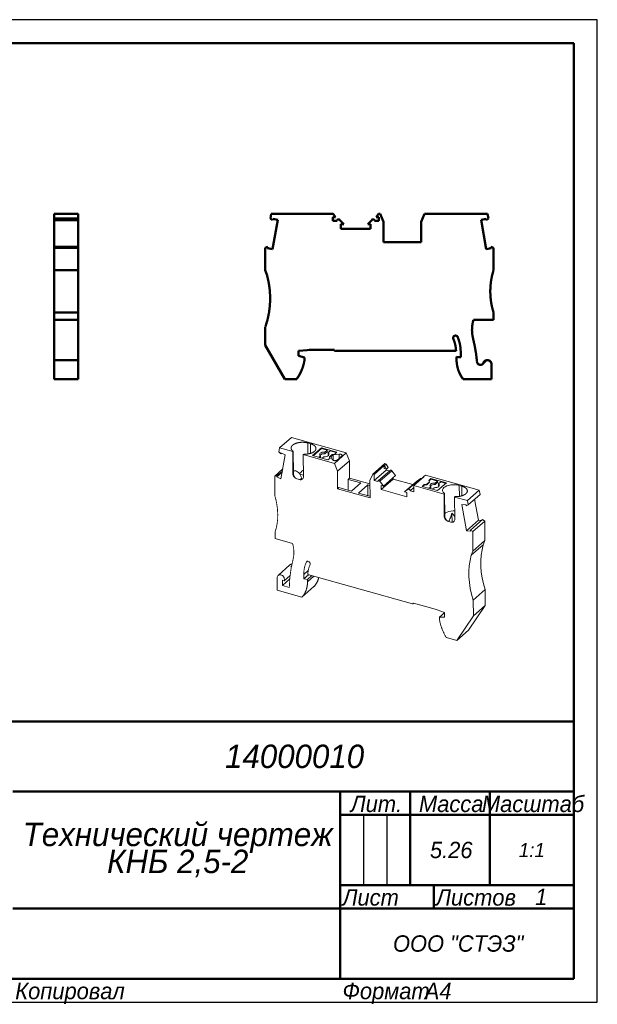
# Model space of a CAD drawing. Header units: millimetres. Extents: x 0 to 297, y 0 to 210.
# Tile 2 of 2: x 173 to 297, y 0 to 210. Entities that reach past the tile are written whole.
import ezdxf

# ---------------------------------------------------------------- set-up
doc = ezdxf.new("R2010")
doc.units = ezdxf.units.MM

# ---------------------------------------------------------------- blocks, each defined once
blk = doc.blocks.new('_FR1Страница_1')
at = {"color": 7, "lineweight": 25, "flags": 128}
for points in [[(297, 210), (0, 210)], [(297, 0), (297, 210)], [(247, 40), (247, 25)], [(252, 40), (252, 25)], [(242, 20), (292, 20)], [(0, 0), (297, 0)]]:
    blk.add_lwpolyline(points, dxfattribs=at)
at = {"color": 7, "lineweight": 50, "flags": 128}
for points in [[(20, 205), (292, 205)], [(292, 205), (292, 5)], [(107, 60), (292, 60)], [(172, 45), (292, 45)], [(242, 45), (242, 5)], [(257, 45), (257, 25)], [(274, 45), (274, 25)], [(242, 40), (292, 40)], [(242, 25), (292, 25)], [(262, 25), (262, 20)], [(172, 20), (292, 20)], [(292, 5), (20, 5)]]:
    blk.add_lwpolyline(points, dxfattribs=at)
at = {"color": 7}
for s, insert, char_height, width, attachment_point in [('\\pl0.5;{\\fT-FLEX Type A|b0|i1;\\l14000010 \\P}', (232, 52.5), 5, 122.5, 5), ('\\pl0.5;{\\fT-FLEX Type A|b0|i1;\\lМасштаб\\P}', (283, 44.125), 3.5, 19.75, 2), ('\\pl0.5;{\\fT-FLEX Type A|b0|i1;\\lЛит.\\P}', (249.5, 44.125), 3.5, 16.75, 2), ('\\pl0.5;{\\fT-FLEX Type A|b0|i1;\\lМасса\\P}', (265.5, 44.125), 3.5, 18.75, 2), ('\\pl0.5;{\\fT-FLEX Type A|b0|i1;\\l5.26\\P}', (265.5, 32.5), 3.5, 18.75, 5), ('{\\fT-FLEX Type A|b0|i1;\\l1:1\\P}', (283, 32.5), 3, 19.5, 5), ('\\pl0.5;{\\fT-FLEX Type A|b0|i1;\\l\\P}', (244.5, 32.5), 3.5, 6.75, 5), ('\\pl0.5;{\\fT-FLEX Type A|b0|i1;\\l\\P}', (249.5, 32.5), 3.5, 6.75, 5), ('\\pl0.5;{\\fT-FLEX Type A|b0|i1;\\l\\P}', (254.5, 32.5), 3.5, 6.75, 5), ('\\pl0.5;{\\fT-FLEX Type A|b0|i1;\\l\\H0.857143x;\\P}', (283, 32.5), 3.5, 19.75, 5), ('\\pl0.5;{\\fT-FLEX Type A|b0|i1;\\lЛист\\P}', (242, 24.125), 3.5, 11.75, 1), ('\\pl0.5;{\\fT-FLEX Type A|b0|i1;\\l\\H0.857143x;\\P}', (257, 24.125), 3.5, 11.75, 2), ('\\pl0.5;{\\fT-FLEX Type A|b0|i1;\\lЛистов\\P}', (262, 24.125), 3.5, 17.75, 1), ('{\\fT-FLEX Type A|b0|i1;\\l1\\P}', (285, 22.5), 3.5, 15.75, 5), ('\\pl0.5;{\\fT-FLEX Type A|b0|i1;\\l\\H0.857143x;\\P}', (285, 24.125), 3.5, 15.75, 2), ('{\\fT-FLEX Type A|b0|i1;\\l\\P}', (257, 22.5), 3.5, 11.75, 5), ('{\\fT-FLEX Type A|b0|i1;\\l}', (207, 20), 3, 71.5, 5), ('\\pl0.5;{\\fT-FLEX Type A|b0|i1;\\lООО "СТЭЗ"\\P}', (267, 12.5), 3.5, 51.75, 5), ('\\pl0.6;{\\fT-FLEX Type A|b0|i1;\\l \\P}', (207, 12.5), 3.5, 71.75, 5), ('\\pl0.5;{\\fT-FLEX Type A|b0|i1;\\lКопировал\\P}', (172, 4.125), 3.5, 23.566, 1), ('\\pl0.5;{\\fT-FLEX Type A|b0|i1;\\l\\P}', (193.816, 4.125), 3.5, 40.967, 1), ('\\pl0.5;{\\fT-FLEX Type A|b0|i1;\\lФормат\\P}', (242, 4.125), 3.5, 18.675, 1), ('\\pl0.5;{\\fT-FLEX Type A|b0|i1;\\l\\P}', (258.925, 4.125), 3.5, 9.825, 1), ('{\\fT-FLEX Type A|b0|i1;\\lA4\\P}', (262.962, 4.125), 3.5, 9.825, 2)]:
    blk.add_mtext(s, dxfattribs=dict(at, insert=insert, char_height=char_height, width=width, attachment_point=attachment_point))
at = {"color": 7, "insert": (207, 32.5), "char_height": 5, "width": 72.5, "attachment_point": 5, "line_spacing_factor": 0.692771}
blk.add_mtext('\\pl0.5;{\\fT-FLEX Type A|b0|i1;\\lТехнический чертеж\\PКНБ 2,5-2\\P}', dxfattribs=at)
blk = doc.blocks.new('Страница_1')
at = {"color": 7, "lineweight": 50, "flags": 128}
for points in [[(185.993, 168.524), (180.843, 168.524)], [(180.843, 167.518), (180.843, 168.524)], [(185.993, 167.518), (185.993, 168.524)], [(227.252, 168.524), (227.075, 167.522)], [(227.252, 168.524), (240.509, 168.524)], [(240.509, 168.524), (240.999, 167.824)], [(249.686, 167.824), (250.176, 168.524)], [(250.553, 168.524), (250.176, 168.524)], [(250.553, 168.524), (251.293, 166.774)], [(259.293, 166.774), (260.032, 168.524)], [(273.527, 168.524), (260.032, 168.524)], [(273.705, 167.518), (273.527, 168.524)], [(185.993, 167.518), (180.843, 167.518)], [(180.843, 167.518), (180.843, 167.129)], [(180.843, 167.129), (185.993, 167.129)], [(180.843, 167.129), (180.843, 161.436)], [(185.993, 167.518), (185.993, 167.129)], [(185.993, 167.129), (185.993, 161.436)], [(227.075, 167.522), (227.544, 167.129)], [(227.544, 167.129), (227.591, 167.397)], [(227.547, 160.983), (228.645, 167.211)], [(227.591, 167.397), (228.645, 167.211)], [(240.443, 167.824), (240.443, 167.024)], [(240.999, 167.824), (240.443, 167.824)], [(241.352, 167.024), (240.443, 167.024)], [(242.777, 166.324), (241.864, 167.236)], [(242.168, 166.324), (242.777, 166.324)], [(242.168, 165.274), (242.168, 166.324)], [(247.909, 166.324), (248.821, 167.236)], [(247.909, 166.324), (248.518, 166.324)], [(248.518, 166.324), (248.518, 165.274)], [(250.243, 167.024), (249.333, 167.024)], [(250.243, 167.824), (249.686, 167.824)], [(250.243, 167.824), (250.243, 167.024)], [(251.293, 162.474), (251.293, 166.774)], [(259.293, 166.774), (259.293, 162.474)], [(273.194, 167.397), (272.14, 167.211)], [(272.14, 167.211), (273.239, 160.983)], [(273.241, 167.129), (273.194, 167.397)], [(273.705, 167.518), (273.241, 167.129)], [(248.518, 165.274), (242.168, 165.274)], [(251.293, 162.474), (259.293, 162.474)], [(180.843, 161.436), (180.843, 161.237)], [(185.993, 161.436), (180.843, 161.436)], [(185.993, 161.237), (180.843, 161.237)], [(180.843, 161.237), (180.843, 156.424)], [(185.993, 161.436), (185.993, 161.237)], [(185.993, 161.237), (185.993, 156.424)], [(225.993, 161.237), (226.54, 161.436)], [(225.993, 156.424), (225.993, 161.237)], [(226.54, 161.436), (226.493, 161.168)], [(227.547, 160.983), (226.493, 161.168)], [(273.239, 160.983), (274.293, 161.168)], [(274.245, 161.436), (274.793, 161.237)], [(274.293, 161.168), (274.245, 161.436)], [(274.793, 161.237), (274.793, 156.424)], [(185.993, 156.424), (180.843, 156.424)], [(180.843, 151.924), (180.843, 156.424)], [(185.993, 151.924), (185.993, 156.424)], [(226.38, 155.293), (225.993, 156.424)], [(180.843, 147.424), (180.843, 151.924)], [(185.993, 147.424), (185.993, 151.924)], [(180.843, 147.424), (185.993, 147.424)], [(180.843, 147.424), (180.843, 145.824)], [(185.993, 147.424), (185.993, 145.824)], [(274.793, 147.424), (274.793, 145.824)], [(180.843, 143.698), (180.843, 145.824)], [(185.993, 145.824), (180.843, 145.824)], [(185.993, 143.698), (185.993, 145.824)], [(270.5, 145.824), (274.793, 145.824)], [(180.843, 141.866), (180.843, 143.698)], [(185.993, 141.866), (185.993, 143.698)], [(225.993, 144.31), (225.993, 140.424)], [(180.843, 141.866), (180.843, 137.232)], [(185.993, 141.866), (185.993, 137.234)], [(225.993, 140.424), (230.165, 133.174)], [(233.093, 139.224), (233.148, 139.229)], [(233.093, 138.124), (233.093, 139.224)], [(233.148, 139.229), (234.938, 139.385)], [(234.938, 139.385), (235.379, 139.424)], [(235.379, 139.424), (238.039, 139.424)], [(238.039, 139.424), (240.793, 139.424)], [(240.993, 139.224), (266.787, 139.224)], [(266.754, 139.673), (266.787, 139.224)], [(267.764, 139.612), (267.793, 138.924)], [(267.793, 137.845), (267.793, 138.924)], [(180.843, 136.433), (180.843, 137.224)], [(185.993, 137.224), (180.843, 137.224)], [(185.993, 136.433), (185.993, 137.222)], [(234.393, 137.775), (233.093, 138.124)], [(234.393, 137.324), (234.393, 137.775)], [(266.893, 137.924), (267.293, 137.889)], [(266.893, 137.367), (266.893, 137.924)], [(267.293, 137.889), (267.793, 137.845)], [(271.266, 136.883), (271.263, 136.907)], [(273.304, 137.208), (272.54, 136.444)], [(180.843, 136.324), (180.843, 136.433)], [(180.843, 136.324), (180.843, 133.174)], [(185.993, 136.324), (185.993, 136.433)], [(185.993, 136.324), (185.993, 133.174)], [(274.373, 136.324), (274.373, 133.174)], [(180.843, 133.174), (185.993, 133.174)], [(230.165, 133.174), (232.698, 133.174)], [(268.288, 133.174), (274.373, 133.174)]]:
    blk.add_lwpolyline(points, dxfattribs=at)
at = {"color": 7, "linetype": 'Continuous', "lineweight": 50, "const_width": 0.5}
for points in [[(241.864, 167.236, 0.6681786), (241.352, 167.024, 0.6681786)], [(249.333, 167.024, 0.6681786), (248.821, 167.236, 0.6681786)], [(274.793, 156.424, 0.0763208), (274.102, 151.924, 0.0763208)], [(225.993, 144.31, 0.1519408), (226.38, 155.293, 0.1519408)], [(274.102, 151.924, 0.0763208), (274.793, 147.424, 0.0763208)], [(270.5, 145.824, 0.0719509), (270.193, 143.698, 0.0719509)], [(270.193, 143.698, 0.0617807), (270.42, 141.866, 0.0617807)], [(267.134, 142.164, 0.8171921), (266.174, 141.969, 0.8171921)], [(266.174, 141.969, 0.1005988), (266.214, 141.774, 0.1005988)], [(266.754, 139.673, 0.0746912), (266.214, 141.774, 0.0746912)], [(267.764, 139.612, 0.079661), (267.134, 142.164, 0.079661)], [(271.263, 136.907, 0.0392364), (270.42, 141.866, 0.0392364)], [(240.793, 139.424, 0.4142136), (240.993, 139.224, 0.4142136)], [(232.698, 133.174, 0.1196559), (234.393, 137.324, 0.1196559)], [(266.893, 137.367, 0.1619815), (268.288, 133.174, 0.1619815)], [(271.266, 136.883, 0.6248693), (272.54, 136.444, 0.6248693)], [(273.304, 137.208, 0.3075709), (272.589, 136.492, 0.3075709)], [(274.366, 136.433, 0.4338127), (273.304, 137.208, 0.4338127)], [(274.373, 136.324, 0.0305528), (274.366, 136.433, 0.0305528)]]:
    blk.add_lwpolyline(points, format="xyb", dxfattribs=at)
at = {"color": 7, "lineweight": 18, "flags": 128}
for points in [[(229.041, 118.449), (231.599, 120.7)], [(231.599, 120.7), (243.312, 117.417)], [(228.894, 117.621), (229.041, 118.449)], [(229.041, 118.449), (231.849, 117.663)], [(231.825, 119.052), (231.807, 119.035), (231.789, 119.019), (231.772, 119.002), (231.755, 118.985), (231.738, 118.968), (231.722, 118.951), (231.707, 118.933), (231.692, 118.916), (231.678, 118.898), (231.665, 118.881), (231.652, 118.863), (231.639, 118.845), (231.627, 118.827), (231.616, 118.809), (231.605, 118.791), (231.594, 118.773), (231.585, 118.754), (231.576, 118.736), (231.567, 118.718), (231.559, 118.699), (231.552, 118.681), (231.545, 118.662), (231.539, 118.643), (231.533, 118.625), (231.528, 118.606), (231.523, 118.587), (231.519, 118.569), (231.516, 118.55), (231.513, 118.531), (231.511, 118.512), (231.51, 118.493), (231.509, 118.474), (231.509, 118.456), (231.509, 118.437), (231.51, 118.418), (231.511, 118.399), (231.513, 118.38), (231.516, 118.361), (231.519, 118.343), (231.523, 118.324), (231.527, 118.305), (231.532, 118.287), (231.538, 118.268), (231.544, 118.249), (231.55, 118.231), (231.558, 118.212), (231.566, 118.194), (231.574, 118.176), (231.583, 118.158), (231.593, 118.139), (231.603, 118.121), (231.614, 118.103), (231.625, 118.085), (231.637, 118.068), (231.649, 118.05), (231.662, 118.032), (231.676, 118.015), (231.69, 117.997), (231.705, 117.98), (231.72, 117.963), (231.736, 117.946), (231.752, 117.929), (231.769, 117.912), (231.786, 117.895), (231.804, 117.879), (231.822, 117.863), (231.841, 117.846), (231.861, 117.83), (231.88, 117.815), (231.901, 117.799), (231.922, 117.783), (231.943, 117.768), (231.957, 117.758)], [(235.1, 119.517), (235.067, 119.526), (235.034, 119.534), (235.001, 119.543), (234.967, 119.551), (234.933, 119.559), (234.899, 119.567), (234.865, 119.574), (234.83, 119.582), (234.795, 119.588), (234.76, 119.595), (234.724, 119.601), (234.689, 119.607), (234.653, 119.613), (234.617, 119.619), (234.581, 119.624), (234.545, 119.629), (234.508, 119.633), (234.472, 119.638), (234.435, 119.642), (234.398, 119.646), (234.361, 119.649), (234.324, 119.652), (234.287, 119.655), (234.25, 119.658), (234.212, 119.66), (234.175, 119.662), (234.138, 119.664), (234.1, 119.665), (234.062, 119.667), (234.025, 119.667), (233.987, 119.668), (233.949, 119.668), (233.912, 119.668), (233.874, 119.668), (233.836, 119.667), (233.799, 119.666), (233.761, 119.665), (233.723, 119.663), (233.686, 119.662), (233.648, 119.659), (233.611, 119.657), (233.573, 119.654), (233.536, 119.651), (233.499, 119.648), (233.462, 119.644), (233.425, 119.641), (233.388, 119.636), (233.351, 119.632), (233.315, 119.627), (233.278, 119.622), (233.242, 119.617), (233.206, 119.611), (233.17, 119.606), (233.134, 119.599), (233.099, 119.593), (233.063, 119.586), (233.028, 119.579), (232.993, 119.572), (232.958, 119.564), (232.924, 119.557), (232.89, 119.549), (232.856, 119.54), (232.822, 119.532), (232.788, 119.523), (232.755, 119.514), (232.722, 119.504), (232.69, 119.495), (232.657, 119.485), (232.625, 119.475), (232.594, 119.464), (232.562, 119.454), (232.531, 119.443), (232.5, 119.432), (232.47, 119.42), (232.44, 119.409), (232.41, 119.397), (232.381, 119.385), (232.352, 119.372), (232.324, 119.36), (232.296, 119.347), (232.268, 119.334), (232.241, 119.321), (232.214, 119.308), (232.187, 119.294), (232.161, 119.28), (232.136, 119.266), (232.11, 119.252), (232.086, 119.238), (232.061, 119.223), (232.037, 119.209), (232.014, 119.194), (231.991, 119.179), (231.969, 119.163), (231.947, 119.148), (231.925, 119.132), (231.904, 119.116), (231.884, 119.101), (231.864, 119.084), (231.844, 119.068), (231.825, 119.052)], [(235.1, 119.517), (235.119, 117.18)], [(235.621, 119.371), (235.1, 119.517)], [(235.621, 119.371), (235.637, 117.297)], [(236.512, 117.738), (236.531, 117.755), (236.549, 117.772), (236.566, 117.788), (236.583, 117.805), (236.599, 117.822), (236.615, 117.84), (236.631, 117.857), (236.645, 117.874), (236.659, 117.892), (236.673, 117.91), (236.686, 117.927), (236.699, 117.945), (236.711, 117.963), (236.722, 117.981), (236.733, 117.999), (236.743, 118.017), (236.753, 118.036), (236.762, 118.054), (236.771, 118.072), (236.779, 118.091), (236.786, 118.109), (236.793, 118.128), (236.799, 118.147), (236.805, 118.165), (236.81, 118.184), (236.814, 118.203), (236.818, 118.222), (236.822, 118.24), (236.824, 118.259), (236.826, 118.278), (236.828, 118.297), (236.829, 118.316), (236.829, 118.335), (236.829, 118.353), (236.828, 118.372), (236.827, 118.391), (236.825, 118.41), (236.822, 118.429), (236.819, 118.447), (236.815, 118.466), (236.811, 118.485), (236.806, 118.504), (236.8, 118.522), (236.794, 118.541), (236.787, 118.559), (236.78, 118.578), (236.772, 118.596), (236.764, 118.614), (236.755, 118.633), (236.745, 118.651), (236.735, 118.669), (236.724, 118.687), (236.713, 118.705), (236.701, 118.723), (236.688, 118.74), (236.675, 118.758), (236.662, 118.775), (236.648, 118.793), (236.633, 118.81), (236.618, 118.827), (236.602, 118.844), (236.586, 118.861), (236.569, 118.878), (236.552, 118.895), (236.534, 118.911), (236.516, 118.928), (236.497, 118.944), (236.477, 118.96), (236.457, 118.976), (236.437, 118.991), (236.416, 119.007), (236.395, 119.022), (236.373, 119.038), (236.35, 119.053), (236.328, 119.067), (236.304, 119.082), (236.28, 119.097), (236.256, 119.111), (236.232, 119.125), (236.206, 119.139), (236.181, 119.153), (236.155, 119.166), (236.129, 119.179), (236.102, 119.193), (236.074, 119.205), (236.047, 119.218), (236.019, 119.231), (235.99, 119.243), (235.962, 119.255), (235.932, 119.266), (235.903, 119.278), (235.873, 119.289), (235.842, 119.3), (235.812, 119.311), (235.781, 119.322), (235.75, 119.332), (235.718, 119.342), (235.686, 119.352), (235.654, 119.361), (235.621, 119.371)], [(237.983, 118.478), (236.096, 116.818)], [(237.984, 118.348), (236.209, 116.787)], [(237.984, 118.348), (237.983, 118.478)], [(241.281, 117.554), (237.983, 118.478)], [(239.199, 118.008), (237.984, 118.348)], [(238.711, 117.578), (239.199, 118.008)], [(239.199, 118.008), (239.202, 117.662)], [(228.894, 117.621), (229.299, 117.172)], [(229.299, 117.172), (229.338, 117.393)], [(229.477, 117.329), (229.299, 117.172)], [(229.338, 117.393), (230.254, 116.976)], [(230.254, 116.976), (229.343, 111.849)], [(231.957, 117.758), (231.849, 117.663)], [(231.849, 117.663), (231.886, 112.943)], [(231.957, 117.758), (231.994, 113.038)], [(234.105, 117.03), (234.214, 117.126)], [(234.142, 112.311), (234.105, 117.03)], [(234.105, 117.03), (240.754, 115.167)], [(234.214, 117.126), (234.251, 117.124), (234.289, 117.123), (234.327, 117.123), (234.364, 117.122), (234.402, 117.122), (234.44, 117.122), (234.477, 117.123), (234.515, 117.123), (234.553, 117.124), (234.59, 117.126), (234.628, 117.127), (234.665, 117.129), (234.703, 117.132), (234.74, 117.134), (234.778, 117.137), (234.815, 117.14), (234.852, 117.143), (234.889, 117.147), (234.926, 117.151), (234.963, 117.155), (235, 117.16), (235.036, 117.165), (235.073, 117.17), (235.109, 117.175), (235.145, 117.181), (235.181, 117.187), (235.216, 117.193), (235.252, 117.2), (235.287, 117.206), (235.322, 117.214), (235.357, 117.221), (235.392, 117.228), (235.426, 117.236), (235.461, 117.245), (235.494, 117.253), (235.528, 117.262), (235.561, 117.271), (235.595, 117.28), (235.627, 117.289), (235.66, 117.299), (235.692, 117.309), (235.724, 117.319), (235.756, 117.33), (235.787, 117.34), (235.818, 117.351), (235.848, 117.363), (235.879, 117.374), (235.908, 117.386), (235.938, 117.398), (235.967, 117.41), (235.996, 117.422), (236.024, 117.435), (236.052, 117.448), (236.08, 117.461), (236.107, 117.474), (236.134, 117.487), (236.16, 117.501), (236.186, 117.515), (236.211, 117.529), (236.236, 117.543), (236.261, 117.557), (236.285, 117.572), (236.309, 117.587), (236.332, 117.602), (236.355, 117.617), (236.377, 117.632), (236.399, 117.648), (236.42, 117.664), (236.441, 117.679), (236.461, 117.695), (236.481, 117.712), (236.5, 117.728), (236.512, 117.738)], [(236.096, 116.818), (239.394, 115.894)], [(237.424, 116.446), (237.8, 116.777)], [(237.735, 117.324), (237.629, 117.189), (237.605, 117.045), (237.663, 116.904), (237.8, 116.777)], [(237.737, 116.977), (237.673, 116.895)], [(237.803, 116.431), (237.724, 116.362)], [(238.711, 117.578), (238.422, 117.571), (238.149, 117.523), (237.913, 117.439), (237.735, 117.324)], [(238.713, 117.232), (238.425, 117.225), (238.151, 117.177), (237.916, 117.092), (237.737, 116.977)], [(237.803, 116.431), (237.8, 116.777)], [(238.495, 116.583), (238.118, 116.251)], [(238.495, 116.583), (238.783, 116.59), (239.057, 116.638), (239.293, 116.723), (239.471, 116.837), (239.576, 116.972), (239.601, 117.116), (239.542, 117.257), (239.405, 117.384)], [(238.713, 117.232), (238.711, 117.578)], [(239.202, 117.662), (238.713, 117.232)], [(239.595, 117.551), (239.202, 117.662)], [(239.394, 115.894), (239.841, 116.287)], [(239.893, 117.813), (239.405, 117.384)], [(239.408, 117.037), (239.405, 117.384)], [(239.535, 116.92), (239.408, 117.037)], [(239.692, 116.559), (240.288, 117.083)], [(239.841, 116.287), (239.692, 116.559)], [(239.694, 116.429), (239.692, 116.559)], [(239.794, 116.246), (239.694, 116.429)], [(241.169, 117.456), (239.893, 117.813)], [(240.49, 116.959), (240.036, 116.56)], [(240.036, 116.56), (240.388, 115.916)], [(240.288, 117.083), (240.834, 117.161)], [(240.388, 115.916), (240.39, 115.912), (240.392, 115.908), (240.394, 115.905), (240.397, 115.901), (240.399, 115.897), (240.402, 115.893), (240.405, 115.89), (240.408, 115.886), (240.411, 115.883), (240.414, 115.879), (240.417, 115.876), (240.421, 115.872), (240.424, 115.868), (240.428, 115.865), (240.432, 115.862), (240.435, 115.858), (240.439, 115.855), (240.443, 115.851), (240.448, 115.848), (240.452, 115.845), (240.456, 115.842), (240.461, 115.838), (240.465, 115.835), (240.47, 115.832), (240.475, 115.829), (240.479, 115.826), (240.484, 115.823), (240.489, 115.82), (240.495, 115.817), (240.5, 115.814), (240.505, 115.811), (240.511, 115.808), (240.516, 115.806), (240.522, 115.803), (240.527, 115.8), (240.533, 115.798), (240.539, 115.795), (240.545, 115.793), (240.551, 115.79), (240.557, 115.788), (240.563, 115.785), (240.569, 115.783), (240.576, 115.781), (240.582, 115.778), (240.589, 115.776), (240.595, 115.774), (240.602, 115.772), (240.608, 115.77), (240.615, 115.768), (240.622, 115.766), (240.629, 115.764), (240.636, 115.762), (240.643, 115.76), (240.65, 115.759), (240.657, 115.757), (240.664, 115.755), (240.671, 115.754), (240.678, 115.752), (240.685, 115.751), (240.693, 115.75), (240.7, 115.748), (240.708, 115.747), (240.715, 115.746), (240.722, 115.745), (240.73, 115.743), (240.738, 115.742), (240.745, 115.741), (240.753, 115.741), (240.76, 115.74), (240.768, 115.739), (240.776, 115.738), (240.783, 115.738), (240.791, 115.737), (240.799, 115.736), (240.807, 115.736), (240.815, 115.736), (240.822, 115.735), (240.83, 115.735), (240.838, 115.735), (240.846, 115.734), (240.854, 115.734), (240.862, 115.734), (240.869, 115.734), (240.877, 115.734), (240.885, 115.734), (240.893, 115.735), (240.901, 115.735), (240.909, 115.735), (240.917, 115.736), (240.924, 115.736), (240.932, 115.737), (240.94, 115.737), (240.948, 115.738), (240.955, 115.738), (240.963, 115.739), (240.971, 115.74), (240.979, 115.741), (240.986, 115.742), (240.994, 115.743), (241.001, 115.744), (241.009, 115.745), (241.016, 115.746), (241.024, 115.747), (241.031, 115.749), (241.039, 115.75), (241.046, 115.751), (241.054, 115.753), (241.061, 115.754), (241.068, 115.756), (241.075, 115.758), (241.082, 115.759), (241.089, 115.761), (241.097, 115.763), (241.103, 115.765), (241.11, 115.766), (241.117, 115.768), (241.124, 115.77), (241.131, 115.772), (241.137, 115.775), (241.144, 115.777), (241.151, 115.779), (241.157, 115.781), (241.163, 115.784), (241.17, 115.786), (241.176, 115.788), (241.182, 115.791), (241.188, 115.793), (241.194, 115.796), (241.2, 115.798), (241.206, 115.801), (241.212, 115.804), (241.218, 115.807), (241.223, 115.809), (241.229, 115.812), (241.234, 115.815), (241.239, 115.818), (241.245, 115.821), (241.25, 115.824), (241.255, 115.827), (241.26, 115.83), (241.265, 115.833), (241.27, 115.836), (241.274, 115.839), (241.279, 115.843)], [(241.782, 117.142), (240.49, 116.959)], [(240.49, 116.959), (240.499, 115.822)], [(240.754, 115.167), (243.312, 117.417)], [(240.834, 117.161), (241.281, 117.554)], [(241.279, 115.843), (241.914, 116.297)], [(242.369, 116.801), (242.372, 116.805), (242.375, 116.809), (242.378, 116.812), (242.381, 116.816), (242.383, 116.82), (242.386, 116.823), (242.388, 116.827), (242.391, 116.831), (242.393, 116.835), (242.395, 116.838), (242.397, 116.842), (242.399, 116.846), (242.401, 116.85), (242.403, 116.854), (242.404, 116.858), (242.405, 116.862), (242.407, 116.865), (242.408, 116.869), (242.409, 116.873), (242.41, 116.877), (242.411, 116.881), (242.411, 116.885), (242.412, 116.889), (242.412, 116.893), (242.413, 116.897), (242.413, 116.901), (242.413, 116.905), (242.413, 116.908), (242.413, 116.912), (242.412, 116.916), (242.412, 116.92), (242.411, 116.924), (242.411, 116.928), (242.41, 116.932), (242.409, 116.936), (242.408, 116.94), (242.407, 116.944), (242.406, 116.948), (242.404, 116.951), (242.403, 116.955), (242.401, 116.959), (242.399, 116.963), (242.397, 116.967), (242.395, 116.97), (242.393, 116.974), (242.391, 116.978), (242.389, 116.982), (242.386, 116.985), (242.384, 116.989), (242.381, 116.993), (242.378, 116.996), (242.375, 117), (242.372, 117.004), (242.369, 117.007), (242.366, 117.011), (242.362, 117.014), (242.359, 117.018), (242.355, 117.021), (242.351, 117.025), (242.347, 117.028), (242.344, 117.031), (242.339, 117.035), (242.335, 117.038), (242.331, 117.041), (242.327, 117.045), (242.322, 117.048), (242.318, 117.051), (242.313, 117.054), (242.308, 117.057), (242.303, 117.06), (242.298, 117.063), (242.293, 117.066), (242.288, 117.069), (242.283, 117.072), (242.278, 117.075), (242.272, 117.078), (242.267, 117.081), (242.261, 117.083), (242.255, 117.086), (242.25, 117.089), (242.244, 117.091), (242.238, 117.094), (242.232, 117.096), (242.226, 117.099), (242.22, 117.101), (242.213, 117.103), (242.207, 117.106), (242.201, 117.108), (242.194, 117.11), (242.188, 117.112), (242.181, 117.114), (242.174, 117.116), (242.168, 117.118), (242.161, 117.12), (242.154, 117.122), (242.147, 117.124), (242.14, 117.126), (242.133, 117.128), (242.126, 117.129), (242.119, 117.131), (242.112, 117.132), (242.105, 117.134), (242.097, 117.135), (242.09, 117.137), (242.083, 117.138), (242.075, 117.139), (242.068, 117.14), (242.06, 117.142), (242.053, 117.143), (242.045, 117.144), (242.038, 117.145), (242.03, 117.146), (242.022, 117.146), (242.015, 117.147), (242.007, 117.148), (241.999, 117.149), (241.992, 117.149), (241.984, 117.15), (241.976, 117.15), (241.968, 117.151), (241.96, 117.151), (241.953, 117.151), (241.945, 117.151), (241.937, 117.152), (241.929, 117.152), (241.921, 117.152), (241.913, 117.152), (241.905, 117.152), (241.898, 117.152), (241.89, 117.151), (241.882, 117.151), (241.874, 117.151), (241.866, 117.15), (241.858, 117.15), (241.851, 117.149), (241.843, 117.149), (241.835, 117.148), (241.827, 117.148), (241.82, 117.147), (241.812, 117.146), (241.804, 117.145), (241.797, 117.144), (241.789, 117.143), (241.782, 117.142)], [(241.789, 116.207), (241.782, 117.142)], [(241.914, 116.297), (242.369, 116.801)], [(243.965, 115.722), (243.312, 117.417)], [(227.992, 112.447), (229.719, 113.966)], [(234.131, 113.722), (234.022, 113.655), (233.786, 113.468), (233.554, 113.242), (233.33, 112.982)], [(241.408, 113.472), (240.754, 115.167)], [(243.965, 115.722), (241.408, 113.472)], [(243.965, 115.722), (243.995, 111.998)], [(248.982, 112.861), (251.539, 115.112)], [(249.251, 112.786), (251.411, 114.686)], [(251.819, 113.737), (249.261, 111.487)], [(252.67, 113.668), (250.113, 111.418)], [(251.411, 114.686), (251.469, 114.67)], [(251.411, 114.686), (251.416, 114.08)], [(251.899, 113.945), (251.416, 114.08)], [(251.469, 114.67), (251.866, 115.02)], [(251.469, 114.67), (251.899, 113.945)], [(251.539, 115.112), (251.866, 115.02)], [(251.817, 113.968), (251.819, 113.737)], [(251.819, 113.737), (252.524, 113.539)], [(252.296, 114.294), (251.866, 115.02)], [(251.899, 113.945), (252.296, 114.294)], [(253.051, 113.575), (252.99, 113.638), (252.917, 113.683), (252.841, 113.709), (252.767, 113.711), (252.702, 113.69), (252.673, 113.666)], [(228.466, 112.487), (227.992, 112.447)], [(227.992, 112.447), (228.025, 108.279)], [(228.427, 112.266), (229.6, 113.298)], [(228.427, 112.266), (228.466, 112.487)], [(229.343, 111.849), (228.427, 112.266)], [(228.466, 112.487), (229.64, 113.519)], [(231.886, 112.943), (231.994, 113.038)], [(231.886, 112.943), (231.904, 112.769), (231.954, 112.593), (232.036, 112.421), (232.145, 112.259), (232.277, 112.115), (232.428, 111.993), (232.591, 111.898), (232.76, 111.834)], [(233.33, 112.982), (233.104, 113.182), (232.887, 113.344), (232.68, 113.466), (232.486, 113.549), (232.306, 113.59), (232.142, 113.59), (231.996, 113.549), (231.99, 113.545)], [(231.994, 113.038), (232.008, 112.859), (232.047, 112.671), (232.11, 112.484), (232.197, 112.306), (232.308, 112.145), (232.441, 112.008), (232.593, 111.902), (232.76, 111.834)], [(233.281, 111.688), (232.76, 111.834)], [(234.142, 112.311), (234.127, 112.146), (234.079, 111.998), (234, 111.87), (233.893, 111.769), (233.762, 111.699), (233.613, 111.661), (233.45, 111.657), (233.281, 111.688)], [(233.281, 111.688), (233.456, 111.661), (233.631, 111.675), (233.796, 111.728), (233.936, 111.81)], [(233.348, 112.88), (233.33, 112.982)], [(233.348, 112.88), (233.788, 112.008)], [(233.348, 112.88), (234.14, 112.658)], [(233.788, 112.008), (233.403, 111.669)], [(233.79, 111.726), (233.788, 112.008)], [(241.408, 113.472), (241.437, 109.748)], [(243.995, 111.998), (243.709, 111.747)], [(246.443, 110.981), (243.709, 111.747)], [(243.709, 111.747), (243.727, 109.437)], [(248.357, 110.775), (243.995, 111.998)], [(248.982, 112.861), (248.352, 111.526)], [(248.982, 112.861), (249.251, 112.786)], [(249.251, 112.786), (249.261, 111.487)], [(253.051, 113.575), (250.494, 111.325)], [(250.77, 109.552), (253.328, 111.802)], [(251.292, 110.313), (253.849, 112.563)], [(253.849, 112.563), (253.051, 113.575)], [(253.325, 112.102), (253.328, 111.802)], [(253.328, 111.802), (257.522, 110.627)], [(259.089, 111.883), (256.532, 109.633)], [(259.917, 112.303), (257.757, 110.402)], [(258.304, 111.315), (259.089, 111.883)], [(259.089, 111.883), (259.15, 111.911), (259.222, 111.917), (259.298, 111.899), (259.373, 111.86), (259.393, 111.842)], [(259.619, 112.04), (259.86, 112.319)], [(259.86, 112.319), (260.257, 112.669)], [(259.86, 112.319), (259.917, 112.303)], [(271.764, 109.444), (260.257, 112.669)], [(261.418, 111.911), (260.971, 111.518)], [(261.419, 111.781), (261.019, 111.43)], [(261.419, 111.781), (261.418, 111.911)], [(264.716, 110.987), (261.418, 111.911)], [(262.807, 111.392), (261.419, 111.781)], [(241.723, 109.999), (241.437, 109.748)], [(248.381, 107.802), (241.437, 109.748)], [(241.723, 109.999), (244.457, 109.233)], [(244.457, 109.233), (246.443, 110.981)], [(247.919, 110.567), (245.932, 108.819)], [(248.36, 110.443), (247.919, 110.567)], [(247.919, 110.567), (247.937, 108.258)], [(248.381, 107.802), (248.352, 111.526)], [(249.261, 111.487), (250.051, 111.266)], [(250.494, 111.325), (250.432, 111.387), (250.36, 111.433), (250.284, 111.458), (250.21, 111.461), (250.144, 111.44), (250.093, 111.398), (250.061, 111.338), (250.051, 111.266)], [(251.292, 110.313), (250.494, 111.325)], [(251.292, 110.313), (250.763, 110.461)], [(250.763, 110.461), (250.77, 109.552)], [(256.282, 108.007), (250.77, 109.552)], [(258.304, 111.315), (255.746, 109.065)], [(255.746, 109.065), (256.532, 109.633)], [(256.532, 109.633), (256.593, 109.661), (256.665, 109.667), (256.741, 109.649), (256.815, 109.61), (256.881, 109.552), (256.933, 109.481), (256.966, 109.403), (256.978, 109.325)], [(256.978, 109.325), (257.76, 110.013)], [(264.223, 108.59), (257.757, 110.402)], [(257.757, 110.402), (257.767, 109.103)], [(259.977, 110.644), (259.531, 110.251)], [(259.531, 110.251), (262.829, 109.327)], [(259.978, 110.514), (259.643, 110.219)], [(260.523, 110.722), (259.977, 110.644)], [(259.977, 110.644), (259.978, 110.514)], [(260.524, 110.592), (259.978, 110.514)], [(261.119, 111.246), (260.523, 110.722)], [(260.523, 110.722), (260.524, 110.592)], [(261.12, 111.116), (260.524, 110.592)], [(260.971, 111.518), (261.119, 111.246)], [(261.032, 109.83), (261.409, 110.162)], [(261.12, 111.116), (261.119, 111.246)], [(262.319, 110.962), (262.03, 110.955), (261.757, 110.908), (261.521, 110.823), (261.343, 110.708), (261.237, 110.573), (261.213, 110.429), (261.272, 110.288), (261.409, 110.162)], [(262.322, 110.616), (262.033, 110.609), (261.76, 110.561), (261.524, 110.476), (261.346, 110.362), (261.281, 110.279)], [(261.411, 109.815), (261.333, 109.746)], [(261.411, 109.815), (261.409, 110.162)], [(262.103, 109.967), (261.726, 109.636)], [(262.103, 109.967), (262.392, 109.974), (262.665, 110.022), (262.901, 110.107), (263.079, 110.222)], [(262.319, 110.962), (262.807, 111.392)], [(262.322, 110.616), (262.319, 110.962)], [(262.81, 111.046), (262.322, 110.616)], [(262.807, 111.392), (262.81, 111.046)], [(263.204, 110.935), (262.81, 111.046)], [(262.829, 109.327), (264.716, 110.987)], [(263.502, 111.198), (263.013, 110.768)], [(263.079, 110.222), (263.185, 110.357), (263.209, 110.501), (263.15, 110.642), (263.013, 110.768)], [(263.016, 110.421), (263.013, 110.768)], [(263.144, 110.304), (263.016, 110.421)], [(264.604, 110.889), (263.502, 111.198)], [(264.2, 109.979), (264.052, 109.824), (263.949, 109.661), (263.893, 109.492), (263.886, 109.321), (263.928, 109.151), (264.017, 108.987), (264.153, 108.83), (264.332, 108.686)], [(267.475, 110.444), (267.046, 110.538), (266.587, 110.588), (266.117, 110.592), (265.653, 110.55), (265.213, 110.464), (264.815, 110.336), (264.473, 110.173), (264.2, 109.979)], [(266.588, 108.053), (266.626, 108.052), (266.664, 108.051), (266.701, 108.05), (266.739, 108.05), (266.777, 108.05), (266.814, 108.05), (266.852, 108.05), (266.89, 108.051), (266.927, 108.052), (266.965, 108.053), (267.003, 108.055), (267.04, 108.057), (267.078, 108.059), (267.115, 108.062), (267.152, 108.064), (267.19, 108.067), (267.227, 108.071), (267.264, 108.075), (267.301, 108.079), (267.338, 108.083), (267.374, 108.087), (267.411, 108.092), (267.447, 108.097), (267.483, 108.103), (267.519, 108.108), (267.555, 108.114), (267.591, 108.121), (267.627, 108.127), (267.662, 108.134), (267.697, 108.141), (267.732, 108.148), (267.767, 108.156), (267.801, 108.164), (267.835, 108.172), (267.869, 108.181), (267.903, 108.189), (267.936, 108.198), (267.969, 108.207), (268.002, 108.217), (268.034, 108.227), (268.067, 108.237), (268.099, 108.247), (268.13, 108.257), (268.161, 108.268), (268.192, 108.279), (268.223, 108.29), (268.253, 108.302), (268.283, 108.313), (268.312, 108.325), (268.342, 108.337), (268.37, 108.35), (268.399, 108.362), (268.427, 108.375), (268.454, 108.388), (268.481, 108.401), (268.508, 108.415), (268.535, 108.428), (268.56, 108.442), (268.586, 108.456), (268.611, 108.471), (268.636, 108.485), (268.66, 108.5), (268.683, 108.514), (268.707, 108.529), (268.729, 108.545), (268.752, 108.56), (268.773, 108.575), (268.795, 108.591), (268.815, 108.607), (268.836, 108.623), (268.856, 108.639), (268.875, 108.655), (268.894, 108.672), (268.912, 108.688), (268.93, 108.705), (268.947, 108.722), (268.964, 108.739), (268.98, 108.756), (268.995, 108.773), (269.011, 108.791), (269.025, 108.808), (269.039, 108.826), (269.053, 108.844), (269.065, 108.861), (269.078, 108.879), (269.09, 108.897), (269.101, 108.915), (269.111, 108.933), (269.121, 108.952), (269.131, 108.97), (269.14, 108.988), (269.148, 109.007), (269.156, 109.025), (269.163, 109.044), (269.17, 109.062), (269.176, 109.081), (269.181, 109.1), (269.186, 109.118), (269.19, 109.137), (269.194, 109.156), (269.197, 109.175), (269.2, 109.194), (269.202, 109.212), (269.203, 109.231), (269.204, 109.25), (269.204, 109.269), (269.203, 109.288), (269.202, 109.307), (269.201, 109.325), (269.198, 109.344), (269.196, 109.363), (269.192, 109.382), (269.188, 109.4), (269.184, 109.419), (269.178, 109.438), (269.173, 109.456), (269.166, 109.475), (269.159, 109.493), (269.152, 109.512), (269.144, 109.53), (269.135, 109.549), (269.126, 109.567), (269.116, 109.585), (269.106, 109.603), (269.095, 109.621), (269.083, 109.639), (269.071, 109.657), (269.058, 109.674), (269.045, 109.692), (269.031, 109.709), (269.017, 109.727), (269.002, 109.744), (268.987, 109.761), (268.971, 109.778), (268.954, 109.795), (268.937, 109.812), (268.92, 109.828), (268.902, 109.845), (268.883, 109.861), (268.864, 109.877), (268.845, 109.893), (268.825, 109.909), (268.804, 109.925), (268.783, 109.94), (268.761, 109.955), (268.739, 109.971), (268.717, 109.986), (268.694, 110), (268.67, 110.015), (268.646, 110.029), (268.622, 110.044), (268.597, 110.058), (268.572, 110.071), (268.546, 110.085), (268.52, 110.099), (268.494, 110.112), (268.467, 110.125), (268.439, 110.138), (268.411, 110.15), (268.383, 110.163), (268.355, 110.175), (268.326, 110.187), (268.296, 110.198), (268.267, 110.21), (268.237, 110.221), (268.206, 110.232), (268.175, 110.242), (268.144, 110.253), (268.113, 110.263), (268.081, 110.273), (268.049, 110.283), (268.017, 110.292), (267.996, 110.298)], [(267.475, 110.444), (267.493, 108.114)], [(267.475, 110.444), (267.996, 110.298)], [(267.996, 110.298), (268.012, 108.23)], [(269.206, 107.194), (271.764, 109.444)], [(271.764, 109.444), (271.924, 108.534)], [(245.932, 108.819), (248.378, 108.134)], [(256.275, 108.917), (255.746, 109.065)], [(256.282, 108.007), (256.275, 108.917)], [(256.978, 109.325), (257.767, 109.103)], [(264.223, 108.59), (264.332, 108.686)], [(264.26, 103.871), (264.223, 108.59)], [(264.332, 108.686), (264.369, 103.966)], [(266.588, 108.053), (266.48, 107.958)], [(266.48, 107.958), (266.517, 103.238)], [(269.206, 107.194), (266.48, 107.958)], [(269.366, 106.284), (271.924, 108.534)], [(271.559, 102.985), (270.763, 107.512)], [(268.919, 106.301), (268.006, 106.396)], [(269.001, 100.735), (268.006, 106.396)], [(268.962, 106.057), (268.919, 106.301)], [(269.366, 106.284), (268.962, 106.057)], [(269.206, 107.194), (269.366, 106.284)], [(264.26, 103.871), (264.369, 103.966)], [(264.26, 103.871), (264.278, 103.697), (264.329, 103.521), (264.41, 103.348), (264.519, 103.187), (264.652, 103.042), (264.802, 102.92), (264.965, 102.825), (265.135, 102.761)], [(266.503, 105.003), (266.16, 105.006), (265.697, 104.964), (265.257, 104.878), (264.858, 104.75), (264.516, 104.587), (264.365, 104.479)], [(265.135, 102.761), (264.968, 102.83), (264.815, 102.936), (264.683, 103.073), (264.572, 103.234), (264.485, 103.412), (264.421, 103.599), (264.382, 103.787), (264.369, 103.966)], [(265.17, 102.751), (265.241, 102.835), (265.362, 103.042), (265.47, 103.276), (265.569, 103.523), (265.747, 104.032), (265.909, 104.551)], [(266.517, 103.238), (266.501, 103.074), (266.453, 102.925), (266.374, 102.798), (266.267, 102.697), (266.137, 102.626), (265.987, 102.588), (265.825, 102.585), (265.656, 102.615)], [(265.909, 104.551), (266.172, 104.203), (266.46, 103.875), (266.512, 103.829)], [(265.941, 102.597), (265.909, 104.551)], [(269.872, 100.883), (272.429, 103.133)], [(272.906, 102.828), (272.429, 103.133)], [(265.656, 102.615), (265.135, 102.761)], [(266.311, 102.738), (266.171, 102.656), (266.005, 102.602), (265.831, 102.588), (265.656, 102.615)], [(271.559, 102.985), (269.001, 100.735)], [(270.348, 100.578), (272.906, 102.828)], [(271.559, 102.985), (272.186, 102.919)], [(272.938, 98.659), (272.906, 102.828)], [(228.086, 100.485), (228.096, 99.099)], [(231.822, 98.055), (228.096, 99.099)], [(269.001, 100.735), (269.914, 100.64)], [(269.914, 100.64), (269.872, 100.883)], [(270.348, 100.578), (269.872, 100.883)], [(270.381, 96.409), (270.348, 100.578)], [(270.053, 95.524), (272.61, 97.774)], [(272.938, 98.659), (270.381, 96.409)], [(272.61, 97.774), (272.345, 96.675), (272.169, 95.533), (272.085, 94.356), (272.091, 93.149), (272.189, 91.92), (272.377, 90.675), (272.655, 89.423), (273.02, 88.169)], [(272.61, 97.774), (272.938, 98.659)], [(270.053, 95.524), (269.787, 94.425), (269.612, 93.283), (269.527, 92.106), (269.534, 90.899), (269.631, 89.67), (269.819, 88.425), (270.097, 87.173), (270.463, 85.919)], [(270.053, 95.524), (270.381, 96.409)], [(231.269, 93.477), (228.712, 91.227)], [(231.688, 93.609), (231.676, 93.61), (231.664, 93.61), (231.652, 93.611), (231.641, 93.611), (231.629, 93.61), (231.617, 93.61), (231.606, 93.609), (231.594, 93.609), (231.583, 93.608), (231.571, 93.606), (231.56, 93.605), (231.549, 93.603), (231.537, 93.602), (231.526, 93.6), (231.515, 93.597), (231.504, 93.595), (231.494, 93.592), (231.483, 93.59), (231.472, 93.587), (231.462, 93.584), (231.451, 93.58), (231.441, 93.577), (231.43, 93.573), (231.42, 93.569), (231.41, 93.565), (231.4, 93.56), (231.39, 93.556), (231.381, 93.551), (231.371, 93.546), (231.362, 93.541), (231.352, 93.536), (231.343, 93.531), (231.334, 93.525), (231.325, 93.519), (231.316, 93.513), (231.308, 93.507), (231.299, 93.501), (231.291, 93.494), (231.282, 93.488), (231.274, 93.481), (231.269, 93.477)], [(231.458, 93.045), (231.587, 93.159)], [(231.563, 92.988), (231.551, 92.995), (231.539, 93.002), (231.527, 93.009), (231.516, 93.016), (231.504, 93.022), (231.492, 93.028), (231.48, 93.035), (231.468, 93.04), (231.458, 93.045)], [(235.603, 93.664), (235.577, 93.817), (235.503, 93.966), (235.391, 94.094), (235.252, 94.186), (235.105, 94.232), (234.964, 94.226), (234.848, 94.168), (234.768, 94.067)], [(234.768, 94.067), (234.93, 94.209)], [(228.525, 90.77), (228.53, 90.863)], [(228.525, 90.77), (228.547, 88.042)], [(228.53, 90.863), (228.566, 91.012), (228.634, 91.141), (228.732, 91.243), (228.855, 91.316), (228.997, 91.354), (229.154, 91.358), (229.317, 91.326), (229.479, 91.26), (229.634, 91.162), (229.775, 91.038), (229.895, 90.893), (229.989, 90.733), (230.053, 90.564), (230.085, 90.395), (230.082, 90.233), (230.045, 90.085)], [(230.045, 90.085), (231.296, 91.186)], [(234.219, 91.421), (235.184, 92.271)], [(234.239, 92.011), (234.219, 91.421)], [(234.226, 90.487), (234.219, 91.421)], [(234.226, 90.487), (234.81, 91)], [(234.81, 91), (235.207, 91.35)], [(235.975, 91.188), (235.007, 90.336)], [(235.01, 89.854), (236.393, 91.071)], [(235.115, 91.817), (235.09, 91.436)], [(257.478, 85.162), (235.09, 91.436)], [(235.207, 91.35), (235.253, 91.39)], [(236.385, 88.812), (236.441, 88.873), (236.496, 88.935), (236.55, 88.998), (236.602, 89.063), (236.653, 89.128), (236.703, 89.195), (236.751, 89.263), (236.798, 89.332), (236.844, 89.402), (236.889, 89.473), (236.932, 89.546), (236.974, 89.619), (237.014, 89.693), (237.053, 89.769), (237.091, 89.845), (237.127, 89.922), (237.162, 90.001), (237.196, 90.08), (237.228, 90.16), (237.259, 90.241), (237.288, 90.323), (237.316, 90.406), (237.343, 90.49), (237.368, 90.574), (237.391, 90.659), (237.413, 90.745), (237.422, 90.781)], [(229.638, 90.199), (229.647, 89.073)], [(230.045, 90.085), (229.638, 90.199)], [(229.647, 89.073), (231.222, 90.458)], [(229.647, 89.073), (231.129, 88.658)], [(233.828, 86.562), (233.884, 86.623), (233.939, 86.685), (233.992, 86.748), (234.044, 86.813), (234.095, 86.878), (234.145, 86.945), (234.194, 87.013), (234.241, 87.082), (234.287, 87.152), (234.331, 87.223), (234.374, 87.296), (234.416, 87.369), (234.457, 87.443), (234.496, 87.519), (234.534, 87.595), (234.57, 87.672), (234.605, 87.751), (234.638, 87.83), (234.671, 87.91), (234.701, 87.991), (234.731, 88.073), (234.759, 88.156), (234.785, 88.24), (234.81, 88.324), (234.834, 88.409), (234.856, 88.495), (234.877, 88.582), (234.896, 88.67), (234.914, 88.758), (234.93, 88.847), (234.945, 88.937), (234.958, 89.027), (234.97, 89.118), (234.98, 89.209), (234.989, 89.301), (234.996, 89.394), (235.002, 89.487), (235.006, 89.581), (235.009, 89.675), (235.011, 89.769), (235.01, 89.854)], [(236.385, 88.812), (233.828, 86.562)], [(234.66, 90.403), (234.226, 90.487)], [(235.007, 90.336), (234.66, 90.403)], [(235.01, 89.854), (235.007, 90.336)], [(233.828, 86.562), (228.547, 88.042)], [(273.02, 88.169), (270.463, 85.919)], [(273.02, 88.169), (273.047, 84.803)], [(257.65, 85.287), (257.637, 85.224), (257.6, 85.179), (257.544, 85.157), (257.478, 85.162)], [(257.609, 85.185), (257.706, 85.271)], [(260.04, 84.617), (257.65, 85.287)], [(262.349, 83.97), (260.04, 84.617)], [(273.047, 84.803), (269.474, 79.539)], [(270.463, 85.919), (270.489, 82.553)], [(273.047, 84.803), (270.489, 82.553)], [(262.732, 83.829), (262.349, 83.97)], [(264.287, 83.258), (262.732, 83.829)], [(263.216, 82.303), (263.8, 82.816)], [(263.216, 82.303), (264.342, 82.288)], [(263.219, 81.912), (263.216, 82.303)], [(263.8, 82.816), (264.197, 83.166)], [(264.197, 83.166), (264.298, 83.254)], [(264.335, 83.241), (264.287, 83.258)], [(264.342, 82.288), (264.335, 83.241)], [(270.489, 82.553), (266.917, 77.289)], [(263.219, 81.912), (263.24, 81.778), (263.264, 81.645), (263.289, 81.511), (263.316, 81.377), (263.346, 81.243), (263.377, 81.109), (263.41, 80.975), (263.445, 80.841), (263.482, 80.706), (263.522, 80.572), (263.563, 80.438), (263.606, 80.304), (263.65, 80.17), (263.697, 80.036), (263.746, 79.903), (263.796, 79.77), (263.849, 79.637), (263.903, 79.504), (263.959, 79.371), (264.017, 79.239), (264.077, 79.108), (264.138, 78.977), (264.202, 78.846), (264.267, 78.716), (264.334, 78.586), (264.402, 78.457), (264.472, 78.328), (264.544, 78.2), (264.618, 78.073), (264.693, 77.947), (264.718, 77.905)], [(266.917, 77.289), (264.718, 77.905)], [(269.474, 79.539), (266.917, 77.289)]]:
    blk.add_lwpolyline(points, dxfattribs=at)
at = {"color": 7, "linetype": 'Continuous', "lineweight": 18, "const_width": 0.18}
for points in [[(228.655, 104.214, 0.0701084), (228.025, 108.279, 0.0701084)], [(228.086, 100.485, 0.0833543), (228.655, 104.214, 0.0833543)], [(232.103, 96.14, 0.0664087), (231.822, 98.055, 0.0664087)], [(231.919, 94.608, 0.0663995), (232.103, 96.14, 0.0663995)], [(231.919, 94.608, 0.0608725), (231.129, 88.658, 0.0608725)], [(234.768, 94.067, 0.0914946), (234.239, 92.011, 0.0914946)], [(235.57, 93.505, 0.0862476), (235.115, 91.817, 0.0862476)], [(235.57, 93.505, 0.1130432), (235.603, 93.664, 0.1130432)]]:
    blk.add_lwpolyline(points, format="xyb", dxfattribs=at)
blk.add_blockref('_FR1Страница_1', (0, 0))

msp = doc.modelspace()

# ---------------------------------------------------------------- block references
msp.add_blockref('Страница_1', (0, 0))

doc.saveas('drawing.dxf')
